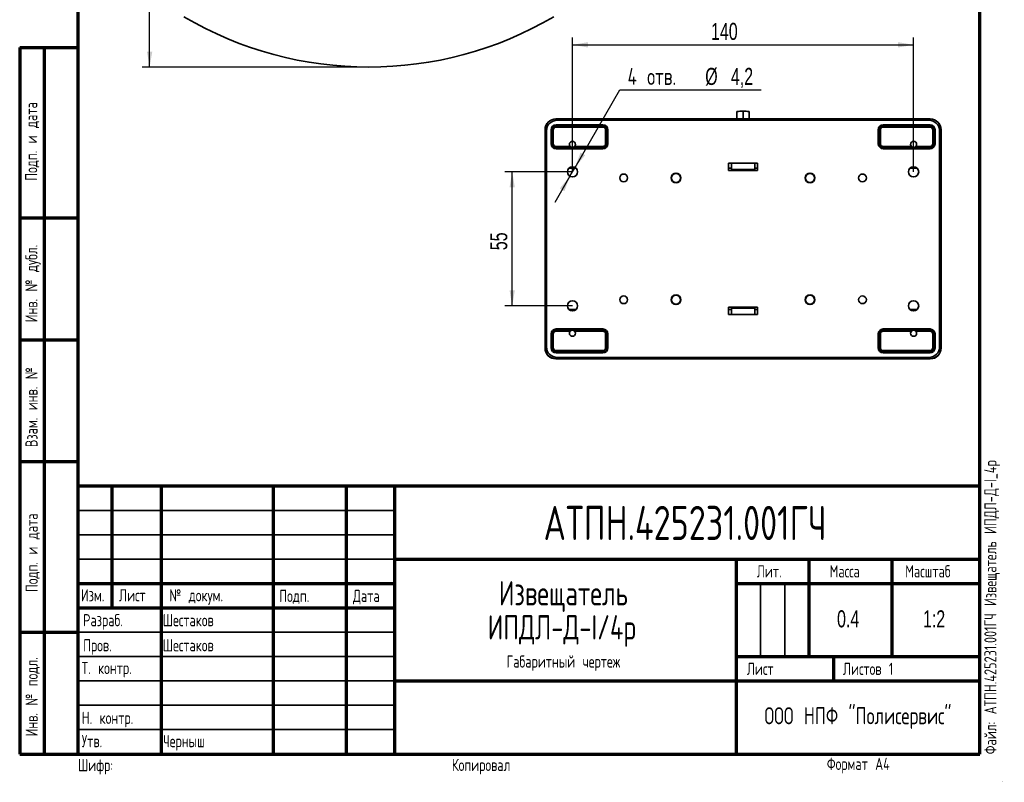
# Model space of a CAD drawing. Header units: millimetres. Extents: x 8 to 210, y -1 to 292.
# Tile 1 of 18: x 8 to 210, y -1 to 156. Entities that reach past the tile are written whole.
import ezdxf

# ---------------------------------------------------------------- set-up
doc = ezdxf.new("R2010")
doc.units = ezdxf.units.MM
doc.layers.add('ЦВЕТ_ОСНОВНОЙ_НАДПИСИ_И_РАМКИ', color=7, linetype='Continuous')
doc.layers.add('ЧЕРТЕЖ', color=7, linetype='Continuous', lineweight=25)
doc.styles.add('SLDTEXTSTYLE0', font='TXT', dxfattribs={"width": 0.7, "bigfont": 'bigfont'})
doc.styles.add('SLDTEXTSTYLE1', font='TXT', dxfattribs={"width": 0.7})
doc.styles.add('SLDTEXTSTYLE2', font='TXT', dxfattribs={"width": 0.605, "bigfont": 'bigfont'})
doc.dimstyles.new('SLDDIMSTYLE0', dxfattribs={"dimtxt": 3.5, "dimasz": 3.2, "dimexe": 0, "dimexo": 0.0625, "dimgap": 0.875, "dimtad": 2, "dimlfac": 2, "dimrnd": 1e-09, "dimzin": 12, "dimdsep": 46, "dimtxsty": 'SLDTEXTSTYLE1', "dimsah": 1, "dimcen": 0.09, "dimadec": 0, "dimazin": 3, "dimtfac": 1, "dimtofl": 0, "dimtmove": 0, "dimatfit": 3, "dimfxl": 0, "dimfrac": 2, "dimtolj": 1, "dimtzin": 12, "dimarcsym": 0})
doc.dimstyles.new('SLDDIMSTYLE1', dxfattribs={"dimtxt": 3.5, "dimasz": 3.2, "dimexe": 0, "dimexo": 0.0625, "dimgap": 0.875, "dimtad": 0, "dimtih": 1, "dimtoh": 1, "dimlfac": 2, "dimrnd": 1e-09, "dimzin": 12, "dimdsep": 46, "dimtxsty": 'SLDTEXTSTYLE1', "dimsah": 1, "dimcen": 0, "dimadec": 0, "dimazin": 3, "dimtfac": 1, "dimtmove": 0, "dimatfit": 3, "dimfxl": 0, "dimfrac": 2, "dimtolj": 1, "dimtzin": 12, "dimarcsym": 0})

# ---------------------------------------------------------------- blocks, each defined once
blk = doc.blocks.new('_D_3')
at = {"layer": 'ЧЕРТЕЖ'}
for p, q in [((121.43, 124.46), (121.43, 152.02)), ((191.43, 124.46), (191.43, 152.02)), ((121.43, 150.52), (191.43, 150.52))]:
    blk.add_line(p, q, dxfattribs=at)
for points in [[(121.43, 150.52), (124.63, 149.97), (124.63, 151.07)], [(191.43, 150.52), (188.23, 151.07), (188.23, 149.97)]]:
    blk.add_solid(points, dxfattribs=at)
at = {"layer": 'ЧЕРТЕЖ', "insert": (149.86, 155.03), "char_height": 3.5, "attachment_point": 1, "style": 'SLDTEXTSTYLE1'}
blk.add_mtext('140', dxfattribs=at)
blk = doc.blocks.new('_D_4')
at = {"layer": 'ЧЕРТЕЖ'}
for p, q in [((121.43, 124.46), (107.56, 124.46)), ((109.06, 96.96), (109.06, 124.46)), ((121.43, 96.96), (107.56, 96.96))]:
    blk.add_line(p, q, dxfattribs=at)
for points in [[(109.06, 124.46), (108.51, 121.26), (109.61, 121.26)], [(109.06, 96.96), (109.61, 100.16), (108.51, 100.16)]]:
    blk.add_solid(points, dxfattribs=at)
at = {"layer": 'ЧЕРТЕЖ', "insert": (104.55, 108.38), "char_height": 3.5, "attachment_point": 1, "rotation": 90, "style": 'SLDTEXTSTYLE1'}
blk.add_mtext('55', dxfattribs=at)
blk = doc.blocks.new('_D_5')
at = {"layer": 'ЧЕРТЕЖ'}
for p, q in [((121.95, 125.37), (131.14, 141.28)), ((131.14, 141.28), (160.18, 141.28)), ((120.9, 123.55), (121.95, 125.37)), ((120.9, 123.55), (117.8, 118.18))]:
    blk.add_line(p, q, dxfattribs=at)
for points in [[(121.95, 125.37), (124.03, 127.87), (123.08, 128.42)], [(120.9, 123.55), (118.83, 121.06), (119.78, 120.51)]]:
    blk.add_solid(points, dxfattribs=at)
at = {"layer": 'ЧЕРТЕЖ', "char_height": 3.5, "attachment_point": 1}
for s, insert, style in [('4 отв.', (132.73, 145.79), 'SLDTEXTSTYLE0'), ('%%c', (148.67, 145.79), 'SLDTEXTSTYLE1'), ('4,2', (153.94, 145.79), 'SLDTEXTSTYLE1')]:
    blk.add_mtext(s, dxfattribs=dict(at, insert=insert, style=style))
blk = doc.blocks.new('_D_6')
at = {"layer": 'ЧЕРТЕЖ'}
for p, q in [((41.5, 194.85), (33.16, 194.85)), ((34.66, 145.95), (34.66, 194.85)), ((79.64, 145.95), (33.16, 145.95))]:
    blk.add_line(p, q, dxfattribs=at)
for points in [[(34.66, 194.85), (34.11, 191.65), (35.21, 191.65)], [(34.66, 145.95), (35.21, 149.15), (34.11, 149.15)]]:
    blk.add_solid(points, dxfattribs=at)
at = {"layer": 'ЧЕРТЕЖ', "insert": (30.15, 170.24), "char_height": 3.5, "attachment_point": 1, "rotation": 90, "style": 'SLDTEXTSTYLE1'}
blk.add_mtext('97,8', dxfattribs=at)

msp = doc.modelspace()

# ---------------------------------------------------------------- linework, layer by layer
at = {"color": 7, "linetype": 'Continuous', "lineweight": 35}
for p, q in [((155.1792, 136.8562), (155.1792, 135.3374)), ((156.4292, 136.878), (156.4292, 135.3374)), ((157.6792, 135.3374), (157.6792, 136.8562)), ((118.0285, 135.3374), (118.0285, 135.3112)), ((118.0285, 135.3374), (194.83, 135.3374)), ((118.0285, 135.3112), (118.2903, 135.0494)), ((118.0649, 134.1017), (127.6649, 134.1017)), ((118.0649, 133.8986), (118.0649, 134.1017)), ((118.0649, 133.8986), (127.6649, 133.8986)), ((118.0649, 133.8986), (118.0649, 133.6487)), ((127.6649, 133.6487), (118.0649, 133.6487)), ((118.2903, 135.0494), (194.5681, 135.0494)), ((127.6649, 133.8986), (127.6649, 134.1017)), ((127.6649, 133.8986), (127.6649, 133.6487)), ((194.7936, 134.1017), (185.1936, 134.1017)), ((185.1936, 133.8986), (185.1936, 134.1017)), ((185.1936, 133.8986), (194.7936, 133.8986)), ((185.1936, 133.6487), (185.1936, 133.8986)), ((194.7936, 133.6487), (185.1936, 133.6487)), ((194.5681, 135.0494), (194.83, 135.3112)), ((194.7936, 133.8986), (194.7936, 134.1017)), ((194.7936, 133.6487), (194.7936, 133.8986)), ((194.83, 135.3374), (194.83, 135.3112)), ((115.8031, 88.3105), (115.8031, 133.112)), ((115.8031, 133.112), (115.8292, 133.112)), ((116.0911, 132.8501), (115.8292, 133.112)), ((116.0911, 88.5723), (116.0911, 132.8501)), ((117.0387, 130.2256), (117.0387, 133.0756)), ((117.2418, 133.0756), (117.0387, 133.0756)), ((117.2418, 130.2256), (117.2418, 133.0756)), ((117.2418, 133.0756), (117.4918, 133.0756)), ((117.4918, 133.0756), (117.4918, 130.2256)), ((128.2381, 133.0756), (128.488, 133.0756)), ((128.2381, 130.2256), (128.2381, 133.0756)), ((128.488, 133.0756), (128.6911, 133.0756)), ((128.488, 133.0756), (128.488, 130.2256)), ((128.6911, 133.0756), (128.6911, 130.2256)), ((184.1674, 133.0756), (184.1674, 130.2256)), ((184.3705, 133.0756), (184.1674, 133.0756)), ((184.3705, 130.2256), (184.3705, 133.0756)), ((184.3705, 133.0756), (184.6204, 133.0756)), ((184.6204, 133.0756), (184.6204, 130.2256)), ((195.3667, 133.0756), (195.6166, 133.0756)), ((195.3667, 130.2256), (195.3667, 133.0756)), ((195.6166, 133.0756), (195.8198, 133.0756)), ((195.6166, 133.0756), (195.6166, 130.2256)), ((195.8198, 130.2256), (195.8198, 133.0756)), ((197.0292, 133.112), (196.7674, 132.8501)), ((196.7674, 132.8501), (196.7674, 88.5723)), ((197.0554, 133.112), (197.0292, 133.112)), ((197.0554, 133.112), (197.0554, 88.3105)), ((117.2418, 130.2256), (117.0387, 130.2256)), ((117.2418, 130.2256), (117.4918, 130.2256)), ((118.0649, 129.4025), (118.0649, 129.6524)), ((118.0649, 129.6524), (120.9793, 129.6524)), ((118.0649, 129.4025), (118.0649, 129.1994)), ((120.9793, 129.4025), (118.0649, 129.4025)), ((120.9793, 129.6524), (120.9793, 129.4025)), ((121.8791, 129.6524), (121.8791, 129.4025)), ((121.8791, 129.6524), (127.6649, 129.6524)), ((127.6649, 129.4025), (121.8791, 129.4025)), ((127.6649, 129.6524), (127.6649, 129.4025)), ((127.6649, 129.4025), (127.6649, 129.1994)), ((128.2381, 130.2256), (128.488, 130.2256)), ((128.488, 130.2256), (128.6911, 130.2256)), ((184.3705, 130.2256), (184.1674, 130.2256)), ((184.3705, 130.2256), (184.6204, 130.2256)), ((185.1936, 129.4025), (185.1936, 129.6524)), ((185.1936, 129.6524), (190.9793, 129.6524)), ((185.1936, 129.4025), (185.1936, 129.1994)), ((190.9793, 129.4025), (185.1936, 129.4025)), ((190.9793, 129.4025), (190.9793, 129.6524)), ((191.8791, 129.4025), (191.8791, 129.6524)), ((191.8791, 129.6524), (194.7936, 129.6524)), ((194.7936, 129.4025), (191.8791, 129.4025)), ((194.7936, 129.6524), (194.7936, 129.4025)), ((194.7936, 129.4025), (194.7936, 129.1994)), ((195.3667, 130.2256), (195.6166, 130.2256)), ((195.6166, 130.2256), (195.8198, 130.2256)), ((127.6649, 129.1994), (118.0649, 129.1994)), ((185.1936, 129.1994), (194.7936, 129.1994)), ((153.4292, 124.7112), (153.4292, 126.2112)), ((153.4292, 126.2112), (159.4292, 126.2112)), ((154.034, 126.066), (154.034, 126.2112)), ((154.034, 126.066), (154.034, 124.9612)), ((158.8245, 126.2112), (158.8245, 126.066)), ((158.8245, 124.9612), (158.8245, 126.066)), ((159.4292, 126.2112), (159.4292, 124.7112)), ((120.6944, 125.2112), (122.1641, 125.2112)), ((153.4292, 125.2112), (154.034, 125.2112)), ((159.4292, 124.7112), (153.4292, 124.7112)), ((154.034, 124.9612), (158.8245, 124.9612)), ((158.8245, 125.2112), (159.4292, 125.2112)), ((190.6944, 125.2112), (192.1641, 125.2112)), ((122.1641, 96.2112), (120.6944, 96.2112)), ((159.4292, 96.7112), (153.4292, 96.7112)), ((153.4292, 96.7112), (153.4292, 95.2112)), ((154.034, 96.2112), (153.4292, 96.2112)), ((153.4292, 95.2112), (159.4292, 95.2112)), ((154.034, 96.4612), (158.8245, 96.4612)), ((154.034, 95.3565), (154.034, 96.4612)), ((154.034, 95.3565), (154.034, 95.2112)), ((158.8245, 96.4612), (158.8245, 95.3565)), ((159.4292, 96.2112), (158.8245, 96.2112)), ((158.8245, 95.2112), (158.8245, 95.3565)), ((159.4292, 95.2112), (159.4292, 96.7112)), ((192.1641, 96.2112), (190.6944, 96.2112)), ((117.0387, 91.1969), (117.0387, 88.3469)), ((117.2418, 91.1969), (117.0387, 91.1969)), ((117.2418, 88.3469), (117.2418, 91.1969)), ((117.2418, 91.1969), (117.4918, 91.1969)), ((117.4918, 91.1969), (117.4918, 88.3469)), ((127.6649, 92.2231), (118.0649, 92.2231)), ((118.0649, 92.02), (118.0649, 92.2231)), ((118.0649, 92.02), (120.9793, 92.02)), ((118.0649, 91.7701), (118.0649, 92.02)), ((120.9793, 91.7701), (118.0649, 91.7701)), ((120.9793, 91.7701), (120.9793, 92.02)), ((121.8791, 92.02), (127.6649, 92.02)), ((121.8791, 91.7701), (121.8791, 92.02)), ((127.6649, 91.7701), (121.8791, 91.7701)), ((127.6649, 92.02), (127.6649, 92.2231)), ((127.6649, 91.7701), (127.6649, 92.02)), ((128.2381, 91.1969), (128.488, 91.1969)), ((128.2381, 88.3469), (128.2381, 91.1969)), ((128.488, 91.1969), (128.6911, 91.1969)), ((128.488, 91.1969), (128.488, 88.3469)), ((128.6911, 88.3469), (128.6911, 91.1969)), ((184.1674, 91.1969), (184.1674, 88.3469)), ((184.3705, 91.1969), (184.1674, 91.1969)), ((184.3705, 88.3469), (184.3705, 91.1969)), ((184.3705, 91.1969), (184.6204, 91.1969)), ((184.6204, 91.1969), (184.6204, 88.3469)), ((194.7936, 92.2231), (185.1936, 92.2231)), ((185.1936, 92.02), (185.1936, 92.2231)), ((185.1936, 92.02), (190.9793, 92.02)), ((185.1936, 91.7701), (185.1936, 92.02)), ((190.9793, 91.7701), (185.1936, 91.7701)), ((190.9793, 91.7701), (190.9793, 92.02)), ((191.8791, 92.02), (194.7936, 92.02)), ((191.8791, 91.7701), (191.8791, 92.02)), ((194.7936, 91.7701), (191.8791, 91.7701)), ((194.7936, 92.02), (194.7936, 92.2231)), ((194.7936, 91.7701), (194.7936, 92.02)), ((195.3667, 91.1969), (195.6166, 91.1969)), ((195.3667, 88.3469), (195.3667, 91.1969)), ((195.6166, 91.1969), (195.8198, 91.1969)), ((195.6166, 91.1969), (195.6166, 88.3469)), ((195.8198, 88.3469), (195.8198, 91.1969)), ((115.8031, 88.3105), (115.8292, 88.3105)), ((115.8292, 88.3105), (116.0911, 88.5723)), ((117.2418, 88.3469), (117.0387, 88.3469)), ((117.2418, 88.3469), (117.4918, 88.3469)), ((118.0649, 87.5238), (118.0649, 87.7737)), ((118.0649, 87.7737), (127.6649, 87.7737)), ((118.0649, 87.5238), (118.0649, 87.3207)), ((127.6649, 87.5238), (118.0649, 87.5238)), ((118.0649, 87.3207), (127.6649, 87.3207)), ((127.6649, 87.5238), (127.6649, 87.7737)), ((127.6649, 87.5238), (127.6649, 87.3207)), ((128.488, 88.3469), (128.2381, 88.3469)), ((128.488, 88.3469), (128.6911, 88.3469)), ((184.3705, 88.3469), (184.1674, 88.3469)), ((184.3705, 88.3469), (184.6204, 88.3469)), ((185.1936, 87.5238), (185.1936, 87.7737)), ((185.1936, 87.7737), (194.7936, 87.7737)), ((185.1936, 87.5238), (185.1936, 87.3207)), ((194.7936, 87.5238), (185.1936, 87.5238)), ((185.1936, 87.3207), (194.7936, 87.3207)), ((194.7936, 87.5238), (194.7936, 87.7737)), ((194.7936, 87.5238), (194.7936, 87.3207)), ((195.6166, 88.3469), (195.3667, 88.3469)), ((195.6166, 88.3469), (195.8198, 88.3469)), ((196.7674, 88.5723), (197.0292, 88.3105)), ((197.0554, 88.3105), (197.0292, 88.3105)), ((118.2903, 86.3731), (118.0285, 86.1112)), ((118.0285, 86.085), (118.0285, 86.1112)), ((194.83, 86.085), (118.0285, 86.085)), ((194.5681, 86.3731), (118.2903, 86.3731)), ((194.83, 86.1112), (194.5681, 86.3731)), ((194.83, 86.085), (194.83, 86.1112))]:
    msp.add_line(p, q, dxfattribs=at)
for centre, radius in [((121.4292, 124.4612), 1.05), ((191.4292, 124.4612), 1.05), ((131.9292, 123.2112), 0.8), ((142.6792, 123.2112), 1), ((142.6792, 123.2112), 0.9214), ((170.1792, 123.2112), 1), ((170.1792, 123.2112), 0.9214), ((180.9292, 123.2112), 0.8), ((131.9292, 98.2112), 0.8), ((142.6792, 98.2112), 1), ((142.6792, 98.2112), 0.9214), ((170.1792, 98.2112), 1), ((170.1792, 98.2112), 0.9214), ((180.9292, 98.2112), 0.8), ((121.4292, 96.9612), 1.05), ((191.4292, 96.9612), 1.05)]:
    msp.add_circle(centre, radius, dxfattribs=at)
for centre, radius, start, end in [((79.637, 220.9546), 75, 239.610094, 300.389906), ((156.1168, 118.9558), 17.9249, 89.001369, 92.998326), ((156.7416, 118.9558), 17.9249, 87.001674, 90.998631), ((118.0285, 133.112), 2.2254, 90, 180), ((118.0285, 133.112), 2.1992, 90, 180), ((118.0649, 133.0756), 1.0262, 90, 180), ((118.0649, 133.0756), 0.8231, 90, 180), ((118.0649, 133.0756), 0.5732, 90, 180), ((127.6649, 133.0756), 1.0262, 0, 90), ((127.6649, 133.0756), 0.8231, 0, 90), ((127.6649, 133.0756), 0.5732, 0, 90), ((185.1936, 133.0756), 1.0262, 90, 180), ((185.1936, 133.0756), 0.8231, 90, 180), ((185.1936, 133.0756), 0.5732, 90, 180), ((194.7936, 133.0756), 1.0262, 0, 90), ((194.7936, 133.0756), 0.8231, 0, 90), ((194.7936, 133.0756), 0.5732, 0, 90), ((194.83, 133.112), 2.2254, 0, 90), ((194.83, 133.112), 2.1992, 360, 90), ((118.0649, 130.2256), 1.0262, 180, 270), ((118.0649, 130.2256), 0.8231, 180, 270), ((118.0649, 130.2256), 0.5732, 180, 270), ((121.4292, 130.0862), 0.625, 316.041895, 223.958105), ((121.4292, 130.0862), 0.625, 223.958105, 316.041895), ((121.4292, 58.0672), 71.3367, 89.638646, 90.361354), ((127.6649, 130.2256), 1.0262, 270, 0), ((127.6649, 130.2256), 0.8231, 270, 0), ((127.6649, 130.2256), 0.5732, 270, 0), ((185.1936, 130.2256), 1.0262, 180, 270), ((185.1936, 130.2256), 0.8231, 180, 270), ((185.1936, 130.2256), 0.5732, 180, 270), ((191.4292, 130.0862), 0.625, 316.041895, 223.958105), ((191.4292, 130.0862), 0.625, 223.958105, 316.041895), ((191.4292, 58.0672), 71.3367, 89.638646, 90.361354), ((194.7936, 130.2256), 1.0262, 270, 0), ((194.7936, 130.2256), 0.8231, 270, 0), ((194.7936, 130.2256), 0.5732, 270, 0), ((118.0649, 91.1969), 1.0262, 90, 180), ((118.0649, 91.1969), 0.8231, 90, 180), ((118.0649, 91.1969), 0.5732, 90, 180), ((121.4292, 91.3362), 0.625, 136.041895, 43.958105), ((121.4292, 163.3553), 71.3367, 269.638646, 270.361354), ((121.4292, 91.3362), 0.625, 43.958105, 136.041895), ((127.6649, 91.1969), 1.0262, 0, 90), ((127.6649, 91.1969), 0.8231, 0, 90), ((127.6649, 91.1969), 0.5732, 0, 90), ((185.1936, 91.1969), 1.0262, 90, 180), ((185.1936, 91.1969), 0.8231, 90, 180), ((185.1936, 91.1969), 0.5732, 90, 180), ((191.4292, 91.3362), 0.625, 136.041895, 43.958105), ((191.4292, 163.3553), 71.3367, 269.638646, 270.361354), ((191.4292, 91.3362), 0.625, 43.958105, 136.041895), ((194.7936, 91.1969), 1.0262, 0, 90), ((194.7936, 91.1969), 0.8231, 0, 90), ((194.7936, 91.1969), 0.5732, 0, 90), ((118.0285, 88.3105), 2.2254, 180, 270), ((118.0285, 88.3105), 2.1992, 180, 270), ((118.0649, 88.3469), 1.0262, 180, 270), ((118.0649, 88.3469), 0.8231, 180, 270), ((118.0649, 88.3469), 0.5732, 180, 270), ((127.6649, 88.3469), 1.0262, 270, 0), ((127.6649, 88.3469), 0.8231, 270, 0), ((127.6649, 88.3469), 0.5732, 270, 0), ((185.1936, 88.3469), 1.0262, 180, 270), ((185.1936, 88.3469), 0.8231, 180, 270), ((185.1936, 88.3469), 0.5732, 180, 270), ((194.7936, 88.3469), 1.0262, 270, 0), ((194.7936, 88.3469), 0.8231, 270, 0), ((194.7936, 88.3469), 0.5732, 270, 0), ((194.83, 88.3105), 2.1992, 270, 0), ((194.83, 88.3105), 2.2254, 270, 0)]:
    msp.add_arc(centre, radius, start, end, dxfattribs=at)
for centre, major_axis in [((118.2919, 132.8486), (-1.5567, 1.5567)), ((194.5666, 132.8486), (1.5567, 1.5567)), ((118.2919, 88.5738), (-1.5567, -1.5567)), ((194.5666, 88.5738), (1.5567, -1.5567))]:
    msp.add_ellipse(centre, major_axis=major_axis, ratio=0.999315, start_param=5.49812976, end_param=7.06824085, dxfattribs=at)
at = {"layer": 'ЦВЕТ_ОСНОВНОЙ_НАДПИСИ_И_РАМКИ', "lineweight": 70}
for p, q in [((20, 5), (20, 292)), ((205, 5), (205, 292)), ((8, 150), (20, 150)), ((8, 150), (8, 5)), ((13, 150), (13, 5)), ((8, 115), (20, 115)), ((8, 90), (20, 90)), ((8, 65), (20, 65)), ((20, 60), (205, 60)), ((27, 35), (27, 60)), ((37, 60), (37, 5)), ((60, 60), (60, 5)), ((75, 60), (75, 5)), ((85, 5), (85, 60)), ((85, 45), (205, 45)), ((155, 45), (155, 5)), ((170, 25), (170, 45)), ((187, 25), (187, 45)), ((20, 40), (85, 40)), ((155, 40), (205, 40)), ((20, 35), (85, 35)), ((8, 30), (20, 30)), ((155, 25), (205, 25)), ((175, 25), (175, 20)), ((85, 20), (205, 20)), ((8, 5), (20, 5)), ((20, 5), (205, 5))]:
    msp.add_line(p, q, dxfattribs=at)
at = {"layer": 'ЦВЕТ_ОСНОВНОЙ_НАДПИСИ_И_РАМКИ', "lineweight": 25}
for p, q in [((20, 150), (20, 5)), ((205, 68), (205, 60)), ((20, 5), (20, 60)), ((205, 5), (205, 60)), ((20, 5), (205, 5))]:
    msp.add_line(p, q, dxfattribs=at)
at = {"layer": 'ЦВЕТ_ОСНОВНОЙ_НАДПИСИ_И_РАМКИ', "lineweight": 35}
for p, q in [((20, 55), (85, 55)), ((20, 50), (85, 50)), ((20, 45), (85, 45)), ((160, 40), (160, 25)), ((165, 40), (165, 25)), ((20, 30), (85, 30)), ((20, 25), (85, 25)), ((20, 20), (85, 20)), ((20, 15), (85, 15)), ((20, 10), (85, 10))]:
    msp.add_line(p, q, dxfattribs=at)

# ---------------------------------------------------------------- texts
at = {"layer": 'ЦВЕТ_ОСНОВНОЙ_НАДПИСИ_И_РАМКИ', "color": 7, "char_height": 2.5, "attachment_point": 1, "rotation": 90, "style": 'SLDTEXTSTYLE0'}
for s, insert in [('Подп. и дата', (9.1016, 122.6176)), ('Инв. № дубл.', (9.1442, 93.587)), ('Взам. инв. №', (9.1769, 67.9746)), ('Подп. и дата', (9.2199, 38.2257)), ('Инв. № подл.', (9.2047, 8.6087))]:
    msp.add_mtext(s, dxfattribs=dict(at, insert=insert))
at = {"layer": 'ЦВЕТ_ОСНОВНОЙ_НАДПИСИ_И_РАМКИ', "insert": (205.9375, 4.941), "char_height": 2.5, "attachment_point": 1, "rotation": 90, "style": 'SLDTEXTSTYLE0'}
msp.add_mtext('Файл: АТПН.425231.001ГЧ Извещатель ИПДЛ-Д-I_4p', dxfattribs=at)
at = {"layer": 'ЦВЕТ_ОСНОВНОЙ_НАДПИСИ_И_РАМКИ'}
for s, insert, char_height, attachment_point, style in [('АТПН.425231.001ГЧ', (144.5188, 55.9147), 7, 2, 'SLDTEXTSTYLE0'), ('Лит.', (159.2409, 43.7432), 2.5, 1, 'SLDTEXTSTYLE0'), ('Масса', (174.1974, 43.7432), 2.5, 1, 'SLDTEXTSTYLE0'), ('Масштаб', (189.7065, 43.7432), 2.5, 1, 'SLDTEXTSTYLE0'), ('Извещатель', (119.5706, 40.5022), 5, 2, 'SLDTEXTSTYLE0'), ('Изм.', (20.5628, 38.8214), 2.5, 1, 'SLDTEXTSTYLE0'), ('Лист', (28.3646, 38.8214), 2.5, 1, 'SLDTEXTSTYLE0'), ('№ докум.', (38.7073, 38.8214), 2.5, 1, 'SLDTEXTSTYLE0'), ('Подп.', (61.26, 38.6979), 2.5, 1, 'SLDTEXTSTYLE0'), ('Дата', (76.3789, 38.6979), 2.5, 1, 'SLDTEXTSTYLE0'), ('0.4', (177.9964, 34.4923), 3.5, 2, 'SLDTEXTSTYLE1'), ('1:2', (195.6315, 34.4923), 3.5, 2, 'SLDTEXTSTYLE1'), ('Разраб.', (21.0184, 33.7111), 2.5, 1, 'SLDTEXTSTYLE0'), ('Шестаков', (37.3534, 33.7111), 2.5, 1, 'SLDTEXTSTYLE0'), ('ИПДЛ-Д-I/4p', (119.3102, 33.5022), 5, 2, 'SLDTEXTSTYLE0'), ('Пров.', (21.0184, 28.5636), 2.5, 1, 'SLDTEXTSTYLE0'), ('Шестаков', (37.3534, 28.5636), 2.5, 1, 'SLDTEXTSTYLE0'), ('Габаритный чертеж', (119.5573, 25.2285), 2.5, 2, 'SLDTEXTSTYLE0'), ('Т. контр.', (20.7379, 23.9019), 2.5, 1, 'SLDTEXTSTYLE0'), ('Лист', (157.2053, 23.7285), 2.5, 1, 'SLDTEXTSTYLE0'), ('Листов 1', (176.9212, 23.7285), 2.5, 1, 'SLDTEXTSTYLE0'), ('ООО НПФ "Полисервис"', (180.0034, 14.6028), 3.5, 2, 'SLDTEXTSTYLE0'), ('Н. контр.', (20.7379, 13.6689), 2.5, 1, 'SLDTEXTSTYLE0'), ('Утв.', (20.7379, 8.8949), 2.5, 1, 'SLDTEXTSTYLE0'), ('Черныш', (37.4439, 8.8949), 2.5, 1, 'SLDTEXTSTYLE0'), ('Копировал', (96.6802, 4.0114), 2.5, 1, 'SLDTEXTSTYLE0'), ('Формат A4', (173.6307, 4.2258), 2.5, 1, 'SLDTEXTSTYLE0'), ('Версия 3', (209.4577, -0.6712), 0.1, 1, 'SLDTEXTSTYLE2')]:
    msp.add_mtext(s, dxfattribs=dict(at, insert=insert, char_height=char_height, attachment_point=attachment_point, style=style))
at = {"layer": 'ЦВЕТ_ОСНОВНОЙ_НАДПИСИ_И_РАМКИ', "color": 7, "insert": (19.9556, 3.9761), "char_height": 2.5, "attachment_point": 1, "style": 'SLDTEXTSTYLE0'}
msp.add_mtext('Шифр:', dxfattribs=at)

# ---------------------------------------------------------------- dimensions: what is measured, and where the dimension line sits
at = {"layer": 'ЧЕРТЕЖ'}
for base, p1, p2, picture, middle in [((34.6609, 194.8546), (79.637, 145.9546), (41.4981, 194.8546), '_D_6', (34.6609, 174.5714)), ((109.0598, 124.4612), (121.4292, 96.9612), (121.4292, 124.4612), '_D_4', (109.0598, 110.8087))]:
    dim = msp.add_linear_dim(base=base, p1=p1, p2=p2, angle=90, dimstyle='SLDDIMSTYLE0', dxfattribs=at)
    dim.commit()
    dim.dimension.update_dxf_attribs({"geometry": picture, "text_midpoint": middle, "dimtype": 160})
dim = msp.add_linear_dim(base=(191.4292, 150.5232), p1=(121.4292, 124.4612), p2=(191.4292, 124.4612), dimstyle='SLDDIMSTYLE0', dxfattribs=at)
dim.commit()
dim.dimension.update_dxf_attribs({"geometry": '_D_3', "text_midpoint": (153.3269, 150.5232), "dimtype": 160})
dim = msp.add_diameter_dim_2p(p1=(121.9542, 125.3706), p2=(120.9042, 123.5519), text='4 отв. <>', dimstyle='SLDDIMSTYLE1', dxfattribs=at)
dim.commit()
dim.dimension.update_dxf_attribs({"geometry": '_D_5', "text_midpoint": (146.4524, 144.0534), "dimtype": 163})

doc.saveas('drawing.dxf')
